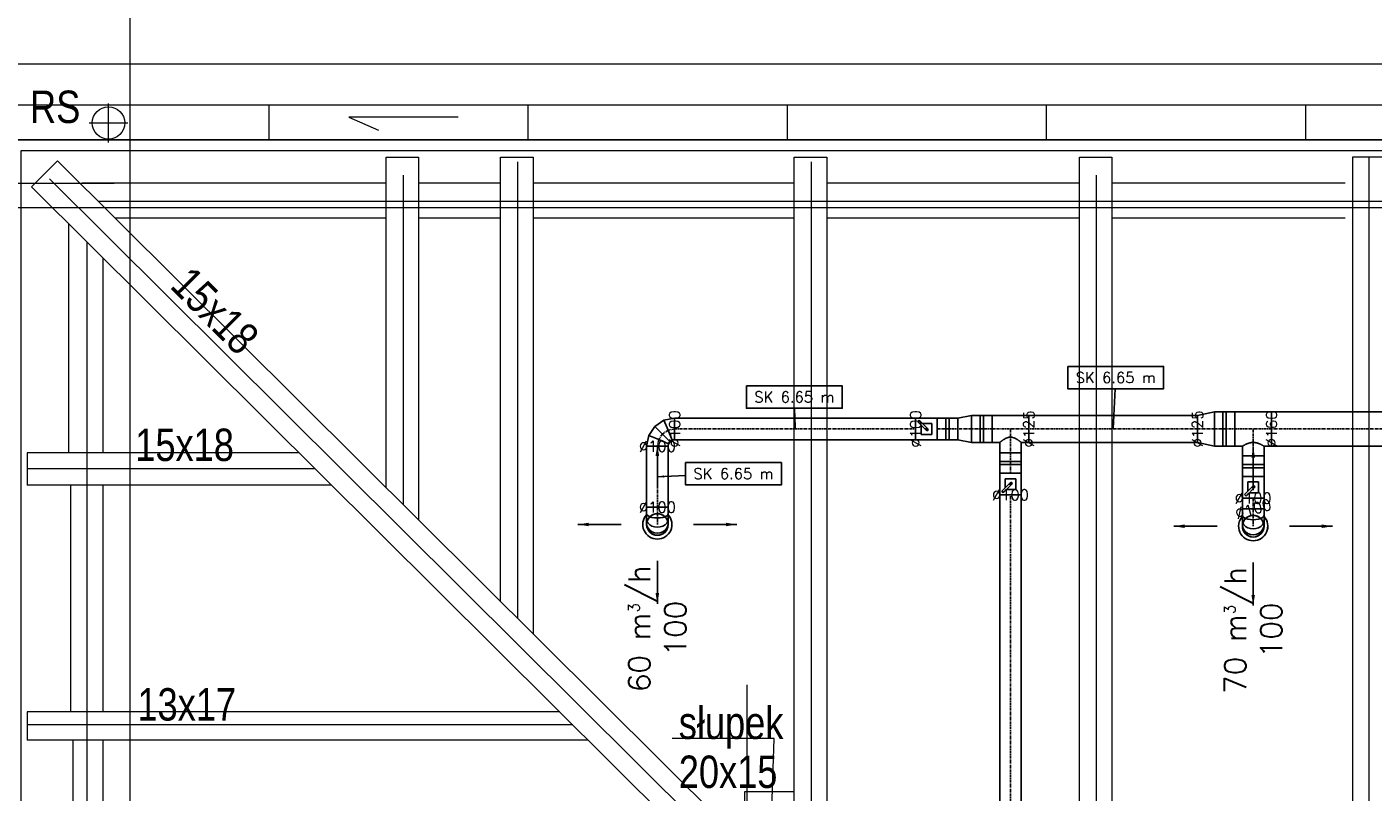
# Model space of a CAD drawing. Header units: millimetres. Extents: x -573548 to 674770, y -246895 to -89040.
# Tile 189 of 199: x 87468 to 93702, y -171123 to -167582. Entities that reach past the tile are written whole.
import ezdxf
from ezdxf.enums import TextEntityAlignment as Align

# ---------------------------------------------------------------- set-up
doc = ezdxf.new("R2010")
doc.units = ezdxf.units.MM
doc.linetypes.add('Oś', pattern=[22.225, 12.7, -3.175, 3.175, -3.175])
for name, color, linetype, lineweight in [('A.05 RZUT PODDASZA_is$0$detalokna_Nr_pióra__8', 8, 'Continuous', 9), ('A.05 RZUT PODDASZA_is$0$DIM MALY_Nr_pióra__8', 8, 'Continuous', 9), ('A.05 RZUT PODDASZA_is$0$murłata#1_Nr_pióra__7', 8, 'Continuous', 9), ('A.05 RZUT PODDASZA_is$0$Nowe_00 ZMIANY_Nr_pióra__59', 8, 'Continuous', 9), ('A.05 RZUT PODDASZA_is$0$opisy inne_Nr_pióra__1', 8, 'Continuous', 9), ('A.05 RZUT PODDASZA_is$0$OSIE_Nr_pióra__1', 8, 'Continuous', 9), ('A.05 RZUT PODDASZA_is$0$podwaliny_Nr_pióra__7', 8, 'Continuous', 9), ('A.05 RZUT PODDASZA_is$0$RURY SPUSTOWE_Nr_pióra__2', 8, 'Continuous', 9), ('A.05 RZUT PODDASZA_is$0$RURY SPUSTOWE_Nr_pióra__3', 8, 'Continuous', 9), ('A.05 RZUT PODDASZA_is$0$Structural - Grid', 8, 'Continuous', 9), ('A.05 RZUT PODDASZA_is$0$Structural - Grid_Nr_pióra__17', 8, 'Continuous', 9), ('A.05 RZUT PODDASZA_is$0$WIDOK_Nr_pióra__1', 8, 'Continuous', 9), ('A.05 RZUT PODDASZA_is$0$wiezba_Nr_pióra__2', 8, 'Continuous', 9)]:
    doc.layers.add(name, color=color, linetype=linetype, lineweight=lineweight)
for name, color, linetype in [('FLUID-N2', 7, 'Continuous'), ('FLUID-N2-100-ARRGR', 7, 'Continuous'), ('FLUID-N2-50-DIM', 7, 'Continuous'), ('FLUID-N2-50-INF', 7, 'Continuous'), ('FLUID-N2-SYM', 7, 'Continuous')]:
    doc.layers.add(name, color=color, linetype=linetype)
doc.styles.add('A.05 RZUT PODDASZA_is$0$STYL_AUTOMATYCZNY_1', font='Arial.ttf')
doc.styles.add('A.05 RZUT PODDASZA_is$0$STYL_AUTOMATYCZNY_6', font='Arial.ttf', dxfattribs={"width": 0.7})
doc.styles.add('FDBES', font='simplex.shx')
doc.dimstyles.new('FDBES', dxfattribs={"dimscale": 50, "dimtxt": 4, "dimasz": 2.5, "dimexe": 0.8, "dimexo": 2, "dimgap": 1, "dimtad": 1, "dimdsep": 46, "dimtxsty": 'FDBES', "dimcen": 2.5, "dimclrd": 4, "dimclre": 5, "dimadec": 0, "dimazin": 0, "dimtfac": 1, "dimtmove": 0, "dimatfit": 3, "dimfxl": 1, "dimarcsym": 0})

# ---------------------------------------------------------------- blocks, each defined once
blk = doc.blocks.new('A.05 RZUT PODDASZA_is$0$Standardowy znacznik osi_2')
at = {"layer": 'A.05 RZUT PODDASZA_is$0$Structural - Grid_Nr_pióra__17'}
blk.add_line((1000, 0), (17853.1, 0), dxfattribs=at)
at = {"layer": 'A.05 RZUT PODDASZA_is$0$Structural - Grid_Nr_pióra__17', "style": 'A.05 RZUT PODDASZA_is$0$STYL_AUTOMATYCZNY_1'}
for tag, p in [('AC_MarkerText_1_0', (5, -80)), ('AC_MarkerText_1_1', (19358.1, -80))]:
    blk.add_attdef(tag, text='', height=350, rotation=270, dxfattribs=at).set_placement(p, align=Align.TOP_CENTER)
blk = doc.blocks.new('A.05 RZUT PODDASZA_is$0$Standardowy znacznik osi_3')
at = {"layer": 'A.05 RZUT PODDASZA_is$0$Structural - Grid_Nr_pióra__17'}
blk.add_line((2962.2, 0), (40906.6, 0), dxfattribs=at)
at = {"layer": 'A.05 RZUT PODDASZA_is$0$Structural - Grid_Nr_pióra__17', "style": 'A.05 RZUT PODDASZA_is$0$STYL_AUTOMATYCZNY_1'}
for tag, p in [('AC_MarkerText_1_0', (-250, -335)), ('AC_MarkerText_1_1', (44118.7, -335))]:
    blk.add_attdef(tag, text='', height=350, rotation=180, dxfattribs=at).set_placement(p, align=Align.TOP_CENTER)
blk = doc.blocks.new('A.05 RZUT PODDASZA_is')
at = {"layer": 'A.05 RZUT PODDASZA_is$0$detalokna_Nr_pióra__8'}
blk.add_lwpolyline([(87417.3, -101262.8), (87417.3, -105505.2), (118397.3, -105505.2), (118397.3, -93155.2), (87390.4, -93155.2), (87390.4, -97552.8)], dxfattribs=at)
at = {"layer": 'A.05 RZUT PODDASZA_is$0$DIM MALY_Nr_pióra__8'}
for p, q in [((86530.4, -93305.2), (87823.5, -93305.2)), ((90752.3, -95626.8), (90752.3, -96190.7))]:
    blk.add_line(p, q, dxfattribs=at)
at = {"layer": 'A.05 RZUT PODDASZA_is$0$murłata#1_Nr_pióra__7'}
for p, q in [((87612.3, -94552.5), (87612.3, -93492.8)), ((87772.3, -94552.5), (87772.3, -93651.8)), ((87622.3, -95752.5), (87622.3, -94702.5)), ((87772.3, -95752.5), (87772.3, -94702.5)), ((87632.3, -97222.5), (87632.3, -95882.5)), ((87772.3, -97222.5), (87772.3, -95882.5))]:
    blk.add_line(p, q, dxfattribs=at)
at = {"layer": 'A.05 RZUT PODDASZA_is$0$Nowe_00 ZMIANY_Nr_pióra__59', "flags": 128}
blk.add_lwpolyline([(87340.4, -93105.2), (118447.3, -93105.2), (118447.3, -105555.2), (87340.4, -105555.2)], close=True, dxfattribs=at)
at = {"layer": 'A.05 RZUT PODDASZA_is$0$opisy inne_Nr_pióra__1'}
blk.add_lwpolyline([(90868.7, -96201.7), (90878.8, -95875.7), (90406.2, -95875.7)], dxfattribs=at)
at = {"layer": 'A.05 RZUT PODDASZA_is$0$OSIE_Nr_pióra__1'}
for p, q in [((87796.7, -93116.7), (87796.7, -92936.7)), ((87706.7, -93026.7), (87886.7, -93026.7)), ((93632.3, -93185.2), (93632.3, -105475.2)), ((89692.3, -95319.6), (89692.3, -93206.2)), ((91052.3, -96670.7), (91052.3, -93206.2)), ((87523.8, -93285.2), (93612.3, -99333.8)), ((89162.3, -94793.1), (89162.3, -93268.1)), ((92372.3, -97733.6), (92372.3, -93268.1)), ((118006.2, -93390.2), (87750.2, -93390.2)), ((87697.3, -97552.8), (87697.3, -93577.3)), ((88754.3, -94627.5), (87420.4, -94627.5)), ((89947.1, -95812.5), (87420.4, -95812.5))]:
    blk.add_line(p, q, dxfattribs=at)
at = {"layer": 'A.05 RZUT PODDASZA_is$0$podwaliny_Nr_pióra__7'}
for p, q in [((89082.3, -93305.2), (87674.7, -93305.2)), ((89612.3, -93305.2), (89232.3, -93305.2)), ((90972.3, -93305.2), (89762.3, -93305.2)), ((92292.3, -93305.2), (91122.3, -93305.2)), ((93522.3, -93305.2), (92442.3, -93305.2)), ((87825.7, -93465.2), (89082.3, -93465.2)), ((89232.3, -93465.2), (89612.3, -93465.2)), ((89762.3, -93465.2), (90972.3, -93465.2)), ((91122.3, -93465.2), (92292.3, -93465.2)), ((92442.3, -93465.2), (93522.3, -93465.2))]:
    blk.add_line(p, q, dxfattribs=at)
blk.add_lwpolyline([(90972.3, -96122.7), (90742, -96121.7), (90742, -96281.7), (90972.3, -96282.7)], dxfattribs=at)
at = {"layer": 'A.05 RZUT PODDASZA_is$0$RURY SPUSTOWE_Nr_pióra__2'}
blk.add_lwpolyline([(89415.6, -93000.5), (88908.7, -93000.5), (89046.2, -93060.2)], dxfattribs=at)
at = {"layer": 'A.05 RZUT PODDASZA_is$0$RURY SPUSTOWE_Nr_pióra__3'}
blk.add_circle((87796.7, -93026.7), 75, dxfattribs=at)
at = {"layer": 'A.05 RZUT PODDASZA_is$0$WIDOK_Nr_pióra__1'}
for p, q in [((88540.4, -93105.2), (88540.4, -92945.2)), ((89740.4, -93105.2), (89740.4, -92945.2)), ((90940.4, -93105.2), (90940.4, -92945.2)), ((92140.4, -93105.2), (92140.4, -92945.2)), ((93340.4, -93105.2), (93340.4, -92945.2))]:
    blk.add_line(p, q, dxfattribs=at)
for points in [[(82037.3, -101262.8), (82037.3, -105422.8), (87017.3, -105422.8), (87017.3, -105905.2), (118797.3, -105905.2), (118797.3, -92755.2), (86990.4, -92755.2), (86990.4, -93502.9), (80495.5, -93502.9), (80495.5, -97552.8)], [(87207.3, -105382.8), (87207.3, -105715.2), (118607.3, -105715.2), (118607.3, -92945.2), (87180.4, -92945.2), (87180.4, -97552.8)], [(87367.3, -101262.8), (87367.3, -105555.2), (118447.3, -105555.2), (118447.3, -93105.2), (87340.4, -93105.2), (87340.4, -97552.8)]]:
    blk.add_lwpolyline(points, dxfattribs=at)
at = {"layer": 'A.05 RZUT PODDASZA_is$0$wiezba_Nr_pióra__2'}
for p, q in [((93557.3, -93185.2), (93557.3, -105475.2)), ((93707.3, -93185.2), (93557.3, -93185.2)), ((87560.4, -93201.7), (87440.6, -93322.3)), ((87560.4, -93201.7), (93557.3, -99159.3)), ((87440.6, -93322.3), (93492.1, -99334.2)), ((88678.8, -94552.5), (87420.4, -94552.5)), ((87420.4, -94552.5), (87420.4, -94702.5)), ((88829.8, -94702.5), (87420.4, -94702.5)), ((89886.7, -95752.5), (87420.4, -95752.5)), ((87420.4, -95752.5), (87420.4, -95882.5)), ((90017.6, -95882.5), (87420.4, -95882.5))]:
    blk.add_line(p, q, dxfattribs=at)
for points in [[(89082.3, -94713.6), (89082.3, -93185.2), (89232.3, -93185.2), (89232.3, -94862.6)], [(89612.3, -95240.1), (89612.3, -93185.2), (89762.3, -93185.2), (89762.3, -95389.2)], [(90972.3, -96584.4), (90972.3, -93185.2), (91122.3, -93185.2), (91122.3, -96733.4)], [(92292.3, -97902.6), (92292.3, -93185.2), (92442.3, -93185.2), (92442.3, -98051.6)]]:
    blk.add_lwpolyline(points, dxfattribs=at)
at = {"layer": 'A.05 RZUT PODDASZA_is$0$Structural - Grid', "zscale": 1000}
for name, p, rotation in [('A.05 RZUT PODDASZA_is$0$Standardowy znacznik osi_2', (87897.3, -108395.1), 90), ('A.05 RZUT PODDASZA_is$0$Standardowy znacznik osi_3', (121686.6, -93420.2), 180)]:
    blk.add_blockref(name, p, dxfattribs=dict(at, rotation=rotation))
at = {"layer": 'A.05 RZUT PODDASZA_is$0$opisy inne_Nr_pióra__1', "char_height": 150, "attachment_point": 5, "style": 'A.05 RZUT PODDASZA_is$0$STYL_AUTOMATYCZNY_6'}
for s, insert in [('\\A1;{\\pqc;\\fArial|b0|i0|c238|p0;\\W0.800000;RS}', (87549.7, -92953.1)), ('\\A1;{\\pqc;\\fArial|b0|i0|c238|p0;\\W0.800000;15x18}', (88149, -94517.2)), ('\\A1;{\\pqc;\\fArial|b0|i0|c238|p0;\\W0.800000;13x17}', (88159, -95718.3))]:
    blk.add_mtext(s, dxfattribs=dict(at, insert=insert))
at = {"layer": 'A.05 RZUT PODDASZA_is$0$opisy inne_Nr_pióra__1', "insert": (88289.7, -93895.7), "char_height": 150, "attachment_point": 5, "rotation": 314.85148, "style": 'A.05 RZUT PODDASZA_is$0$STYL_AUTOMATYCZNY_6'}
blk.add_mtext('\\A1;{\\pqc;\\fArial|b0|i0|c238|p0;\\W0.800000;15x18}', dxfattribs=at)
at = {"layer": 'A.05 RZUT PODDASZA_is$0$opisy inne_Nr_pióra__1', "insert": (90437.3, -95727.5), "char_height": 150, "attachment_point": 1, "line_spacing_factor": 0.906268, "style": 'A.05 RZUT PODDASZA_is$0$STYL_AUTOMATYCZNY_6'}
blk.add_mtext('\\A1;{\\pql;\\fArial|b0|i0|c238|p0;\\W0.800000;słupek\\P\\pql;\\fArial|b0|i0|c238|p0;\\W0.800000;20x15}', dxfattribs=at)
blk = doc.blocks.new('*U35993')
at = {"color": 0, "linetype": 'ByBlock', "lineweight": -2, "extrusion": (0, 0, -1)}
for major_axis, start_param, end_param in [((-67.5, 0), 0, 2.307413), ((0.2, -50), 1.574254, 3.145047), ((0.2, -50), 0.000148, 1.574254), ((45.3, -50), 0, 2.307428), ((0.2, -50), 0, 0.000148)]:
    blk.add_ellipse((0, 0), major_axis=major_axis, ratio=1, start_param=start_param, end_param=end_param, dxfattribs=at)
at = {"color": 0, "linetype": 'ByBlock', "lineweight": -2}
for start_param, end_param in [(0, 2.307413), (2.307413, 4.614841)]:
    blk.add_ellipse((0, 0), major_axis=(45.3, 50), ratio=1, start_param=start_param, end_param=end_param, dxfattribs=at)
at = {"color": 5, "linetype": 'Continuous', "lineweight": -3, "extrusion": (0, 0, -1)}
for major_axis, start_param, end_param in [((-50, 0), 0, 1.570796), ((-50, 0), 1.570796, 3.141593), ((50, 0), 0, 1.567339), ((50, 0), 1.567486, 3.141593), ((50, 0), 1.567339, 1.567486)]:
    blk.add_ellipse((0, 0), major_axis=major_axis, ratio=1, start_param=start_param, end_param=end_param, dxfattribs=at)
at = {"color": 5, "linetype": 'Continuous', "lineweight": -2}
for major_axis, end_param in [((0, 50), 1.570796), ((-50, 0), 1.574106)]:
    blk.add_ellipse((0, 0), major_axis=major_axis, ratio=1, start_param=0, end_param=end_param, dxfattribs=at)
blk = doc.blocks.new('*U35994')
at = {"color": 0, "linetype": 'ByBlock', "lineweight": -2, "extrusion": (0, 0, -1)}
for major_axis, start_param, end_param in [((-67.5, 0), 0, 2.307413), ((0.2, -50), 1.574127, 3.14492), ((0.2, -50), 0.000154, 1.574127), ((45.3, -50), 0, 2.307428), ((0.2, -50), 0, 0.000154)]:
    blk.add_ellipse((0, 0), major_axis=major_axis, ratio=1, start_param=start_param, end_param=end_param, dxfattribs=at)
at = {"color": 0, "linetype": 'ByBlock', "lineweight": -2}
for start_param, end_param in [(0, 2.307413), (2.307413, 4.614841)]:
    blk.add_ellipse((0, 0), major_axis=(45.3, 50), ratio=1, start_param=start_param, end_param=end_param, dxfattribs=at)
at = {"color": 5, "linetype": 'Continuous', "lineweight": -3, "extrusion": (0, 0, -1)}
for major_axis, start_param, end_param in [((-50, 0), 0, 1.570793), ((-50, 0), 1.570793, 3.141593), ((50, 0), 0, 1.567466), ((50, 0), 1.567619, 3.141593), ((50, 0), 1.567466, 1.567619)]:
    blk.add_ellipse((0, 0), major_axis=major_axis, ratio=1, start_param=start_param, end_param=end_param, dxfattribs=at)
at = {"color": 5, "linetype": 'Continuous', "lineweight": -2}
blk.add_ellipse((0, 0), major_axis=(-50, 0), ratio=1, start_param=0, end_param=1.573974, dxfattribs=at)
blk = doc.blocks.new('*U35998')
at = {"color": 5, "linetype": 'Continuous', "lineweight": -2}
for p, q in [((-558, 50), (-558, 0)), ((-558, 0), (-558, -50)), ((558, 48.6), (558, 50)), ((558, 0), (558, 48.6)), ((558, -48.6), (558, 0)), ((558, -50), (558, -48.6))]:
    blk.add_line(p, q, dxfattribs=at)
at = {"color": 0, "linetype": 'ByBlock', "lineweight": -2}
for p, q in [((558, 50), (-558, 50)), ((-558, -50), (558, -50))]:
    blk.add_line(p, q, dxfattribs=at)
at = {"layer": 'FLUID-N2-SYM', "linetype": 'Oś', "lineweight": -3}
blk.add_line((-558, 0), (558, 0), dxfattribs=at)
blk = doc.blocks.new('*U35999')
at = {"color": 0, "linetype": 'ByBlock', "lineweight": -2}
for p, q in [((15.3, 55.1), (65, 65)), ((-55.1, -15.3), (-26.9, 26.9)), ((-26.9, 26.9), (15.3, 55.1)), ((-65, -65), (-55.1, -15.3)), ((37.3, -53.5), (35, -65)), ((43.8, -43.8), (37.3, -53.5)), ((53.5, -37.3), (43.8, -43.8)), ((65, -35), (53.5, -37.3))]:
    blk.add_line(p, q, dxfattribs=at)
at = {"color": 5, "linetype": 'Continuous', "lineweight": -2}
for p, q in [((65, 15), (65, 65)), ((65, -35), (65, 15)), ((-65, -65), (-15, -65)), ((-15, -65), (35, -65))]:
    blk.add_line(p, q, dxfattribs=at)
at = {"color": 5, "linetype": 'Continuous', "lineweight": -3}
for p, q in [((8.4, -8.4), (-26.9, 26.9)), ((34.4, 8.9), (15.3, 55.1)), ((53.5, -37.3), (34.4, 8.9)), ((-8.9, -34.4), (-55.1, -15.3)), ((37.3, -53.5), (-8.9, -34.4)), ((43.8, -43.8), (8.4, -8.4))]:
    blk.add_line(p, q, dxfattribs=at)
at = {"layer": 'FLUID-N2-SYM', "linetype": 'Oś', "lineweight": -3}
for p, q in [((8.4, -8.4), (34.4, 8.9)), ((34.4, 8.9), (65, 15)), ((-15, -65), (-8.9, -34.4)), ((-8.9, -34.4), (8.4, -8.4))]:
    blk.add_line(p, q, dxfattribs=at)
blk = doc.blocks.new('*U36000')
at = {"color": 5, "linetype": 'Continuous', "lineweight": -2}
for p, q in [((-141, 50), (-141, 0)), ((-141, 0), (-141, -50)), ((141, 0), (141, 50)), ((141, -50), (141, 0))]:
    blk.add_line(p, q, dxfattribs=at)
at = {"color": 0, "linetype": 'ByBlock', "lineweight": -2}
for p, q in [((141, 50), (-141, 50)), ((-141, -50), (141, -50))]:
    blk.add_line(p, q, dxfattribs=at)
at = {"layer": 'FLUID-N2-SYM', "linetype": 'Oś', "lineweight": -3}
blk.add_line((-141, 0), (141, 0), dxfattribs=at)
blk = doc.blocks.new('*U36001')
at = {"color": 5, "linetype": 'Continuous', "lineweight": -3, "extrusion": (-1, 3.01899e-47, -3.06162e-16)}
for major_axis in [(0, 0, 50), (0, 0, -50)]:
    blk.add_ellipse((0, 0), major_axis=major_axis, ratio=1, start_param=0, end_param=3.141593, dxfattribs=at)
at = {"color": 5, "linetype": 'Continuous', "lineweight": -2, "extrusion": (1, 2.85138e-28, 3.06162e-16)}
blk.add_ellipse((0, 0), major_axis=(0, 0, 50), ratio=1, start_param=0, end_param=3.141593, dxfattribs=at)
blk = doc.blocks.new('*U36002')
at = {"color": 0, "linetype": 'ByBlock', "lineweight": -2}
for p, q in [((0, 15, 50), (0, 8.9, 50)), ((0, 8.9, -50), (0, 15, -50)), ((0, 8.9, 50), (0, -8.4, 50)), ((0, -8.4, -50), (0, 8.9, -50)), ((0, -8.4, 50), (0, -34.4, 50)), ((0, -34.4, -50), (0, -8.4, -50)), ((0, -34.4, 50), (0, -65, 50)), ((0, -65, -50), (0, -34.4, -50))]:
    blk.add_line(p, q, dxfattribs=at)
at = {"color": 5, "linetype": 'Continuous', "lineweight": -2}
blk.add_line((0, -65, 50), (0, -65, -50), dxfattribs=at)
at = {"color": 5, "linetype": 'Continuous', "lineweight": -2, "extrusion": (-1, 1.11022e-16, 1.83697e-16)}
blk.add_ellipse((0, 15), major_axis=(0, 0, 50), ratio=1, start_param=0, end_param=3.141593, dxfattribs=at)
at = {"color": 5, "linetype": 'Continuous', "lineweight": -3, "extrusion": (-1, -1.83697e-16, 1.83697e-16)}
for centre, ratio in [((0, 8.9), 0.92388), ((0, -8.4), 0.707107), ((0, -34.4), 0.382683)]:
    blk.add_ellipse(centre, major_axis=(0, 0, 50), ratio=ratio, start_param=0, end_param=3.141593, dxfattribs=at)
at = {"color": 5, "linetype": 'Continuous', "lineweight": -3, "extrusion": (1, 1.83697e-16, -1.83697e-16)}
for centre, ratio in [((0, 8.9), 0.92388), ((0, -8.4), 0.707107), ((0, -34.4), 0.382683)]:
    blk.add_ellipse(centre, major_axis=(0, 0, -50), ratio=ratio, start_param=0, end_param=3.141593, dxfattribs=at)
at = {"layer": 'FLUID-N2-SYM', "linetype": 'Oś', "lineweight": -3}
for p, q in [((0, 8.9), (0, 15)), ((0, -8.4), (0, 8.9)), ((0, -34.4), (0, -8.4)), ((0, -65), (0, -34.4)), ((0, -65), (0, -65))]:
    blk.add_line(p, q, dxfattribs=at)
blk = doc.blocks.new('*U36003')
at = {"color": 5, "linetype": 'Continuous', "lineweight": -2}
for p, q in [((-85, -62.5), (-85, 62.5)), ((-50, 110), (50, 110)), ((85, 62.5), (85, -62.5))]:
    blk.add_line(p, q, dxfattribs=at)
at = {"color": 0, "linetype": 'ByBlock', "lineweight": -2}
for p, q in [((-85, 62.5), (-50, 62.5)), ((-50, 62.5), (-50, 110)), ((50, 110), (50, 62.5)), ((50, 62.5), (85, 62.5)), ((85, -62.5), (-85, -62.5))]:
    blk.add_line(p, q, dxfattribs=at)
at = {"color": 5, "linetype": 'Continuous', "lineweight": -3}
blk.add_open_spline([(-50, 62.5), (-50, 62.5), (-49.9, 62.4), (-49.6, 62.2), (-49.3, 62), (-48.7, 61.4), (-48.2, 61.1), (-47.2, 60.3), (-46.6, 59.9), (-45.3, 58.8), (-44.6, 58.3), (-43, 57.1), (-42.2, 56.4), (-40.4, 55.1), (-39.4, 54.4), (-37.4, 53), (-36.4, 52.3), (-34.3, 50.8), (-33.1, 50), (-30.7, 48.4), (-29.4, 47.7), (-26.8, 46.1), (-25.4, 45.3), (-22.5, 43.7), (-21.1, 43), (-16.5, 40.9), (-13.4, 39.7), (-8.4, 38.4), (-6.8, 38.1), (-3.4, 37.6), (-1.7, 37.5), (1.7, 37.5), (3.4, 37.6), (6.8, 38.1), (8.4, 38.4), (13.4, 39.7), (16.5, 40.9), (21.1, 43), (22.5, 43.7), (25.4, 45.3), (26.8, 46.1), (29.4, 47.7), (30.7, 48.4), (33.1, 50), (34.3, 50.8), (36.4, 52.3), (37.4, 53), (39.4, 54.4), (40.4, 55.1), (42.2, 56.4), (43, 57.1), (44.6, 58.3), (45.3, 58.8), (46.6, 59.9), (47.2, 60.3), (48.2, 61.1), (48.7, 61.4), (49.3, 62), (49.6, 62.2), (49.9, 62.4), (50, 62.5), (50, 62.5)], degree=3, knots=[80.753728, 80.753728, 80.753728, 80.753728, 85.721109, 85.721109, 90.68849, 90.68849, 95.655871, 95.655871, 100.623252, 100.623252, 105.590633, 105.590633, 110.558015, 110.558015, 115.525396, 115.525396, 120.492777, 120.492777, 125.619612, 125.619612, 130.746447, 130.746447, 135.873281, 135.873281, 141.000116, 141.000116, 151.253786, 151.253786, 156.38062, 156.38062, 161.507455, 161.507455, 166.63429, 166.63429, 171.761125, 171.761125, 182.014794, 182.014794, 187.141629, 187.141629, 192.268464, 192.268464, 197.395298, 197.395298, 202.522133, 202.522133, 207.489514, 207.489514, 212.456896, 212.456896, 217.424277, 217.424277, 222.391658, 222.391658, 227.359039, 227.359039, 232.32642, 232.32642, 237.293801, 237.293801, 242.261183, 242.261183, 242.261183, 242.261183], dxfattribs=at)
at = {"layer": 'FLUID-N2-SYM', "linetype": 'Oś', "lineweight": -3}
for p, q in [((0, 0), (0, 110)), ((-85, 0), (85, 0))]:
    blk.add_line(p, q, dxfattribs=at)
blk = doc.blocks.new('*U36004')
at = {"color": 5, "linetype": 'Continuous', "lineweight": -2}
for p, q in [((-50, 50), (-50, 0)), ((-50, 0), (-50, -50)), ((50, 0), (50, 50)), ((50, -50), (50, 0))]:
    blk.add_line(p, q, dxfattribs=at)
at = {"color": 0, "linetype": 'ByBlock', "lineweight": -2}
for p, q in [((50, 50), (-50, 50)), ((25, 25), (-25, 25)), ((-25, 25), (-25, -25)), ((-9.2, 2.1), (-2.1, 9.2)), ((33.2, -40.3), (-9.2, 2.1)), ((-2.1, 9.2), (40.3, -33.2)), ((25, -17.9), (25, 25)), ((-50, -50), (50, -50)), ((-25, -25), (17.9, -25)), ((40.3, -33.2), (33.2, -40.3))]:
    blk.add_line(p, q, dxfattribs=at)
for major_axis in [(4, 0), (4, 0), (-4, 0), (-4, 0)]:
    blk.add_ellipse((0, 0), major_axis=major_axis, ratio=1, start_param=0, end_param=3.141593, dxfattribs=at)
blk = doc.blocks.new('*U36005')
at = {"color": 5, "linetype": 'Continuous', "lineweight": -2}
for p, q in [((-47.5, 50), (-47.5, 0)), ((-47.5, 0), (-47.5, -50)), ((47.5, 0), (47.5, 50)), ((47.5, -50), (47.5, 0))]:
    blk.add_line(p, q, dxfattribs=at)
at = {"color": 0, "linetype": 'ByBlock', "lineweight": -2}
for p, q in [((47.5, 50), (-47.5, 50)), ((-47.5, -50), (47.5, -50))]:
    blk.add_line(p, q, dxfattribs=at)
at = {"color": 5, "linetype": 'Continuous', "lineweight": -3}
for p, q in [((-7.5, -50), (-7.5, 50)), ((7.5, -50), (7.5, 50))]:
    blk.add_line(p, q, dxfattribs=at)
at = {"layer": 'FLUID-N2-SYM', "linetype": 'Oś', "lineweight": -3}
blk.add_line((-47.5, 0), (47.5, 0), dxfattribs=at)
blk = doc.blocks.new('*U36006')
at = {"color": 5, "linetype": 'Continuous', "lineweight": -2}
for p, q in [((-2231.5, 50), (-2231.5, 0)), ((-2231.5, 0), (-2231.5, -50)), ((2231.5, 0), (2231.5, 50)), ((2231.5, -50), (2231.5, 0))]:
    blk.add_line(p, q, dxfattribs=at)
at = {"color": 0, "linetype": 'ByBlock', "lineweight": -2}
for p, q in [((2231.5, 50), (-2231.5, 50)), ((-2231.5, -50), (2231.5, -50))]:
    blk.add_line(p, q, dxfattribs=at)
at = {"layer": 'FLUID-N2-SYM', "linetype": 'Oś', "lineweight": -3}
for q in [(2231.5, 0), (-2231.4, 0)]:
    blk.add_line((-2231.5, 0), q, dxfattribs=at)
blk = doc.blocks.new('*U36013')
at = {"color": 5, "linetype": 'Continuous', "lineweight": -2}
for p, q in [((-50, 50), (-50, 0)), ((-50, 0), (-50, -50)), ((50, 0), (50, 50)), ((50, -50), (50, 0))]:
    blk.add_line(p, q, dxfattribs=at)
at = {"color": 0, "linetype": 'ByBlock', "lineweight": -2}
for p, q in [((50, 50), (-50, 50)), ((25, 25), (-25, 25)), ((-25, 25), (-25, -25)), ((-9.2, 2.1), (-2.1, 9.2)), ((33.2, -40.3), (-9.2, 2.1)), ((-2.1, 9.2), (40.3, -33.2)), ((25, -17.9), (25, 25)), ((-50, -50), (50, -50)), ((-25, -25), (17.9, -25)), ((40.3, -33.2), (33.2, -40.3))]:
    blk.add_line(p, q, dxfattribs=at)
for major_axis in [(4, 0), (4, 0), (-4, 0), (-4, 0)]:
    blk.add_ellipse((0, 0), major_axis=major_axis, ratio=1, start_param=0, end_param=3.141593, dxfattribs=at)
blk = doc.blocks.new('*U36014')
at = {"color": 5, "linetype": 'Continuous', "lineweight": -2}
for p, q in [((-390.5, 0), (-390.5, 62.5)), ((390.5, 62.5), (390.5, 0)), ((-390.5, -62.5), (-390.5, 0)), ((390.5, 0), (390.5, -62.5))]:
    blk.add_line(p, q, dxfattribs=at)
at = {"color": 0, "linetype": 'ByBlock', "lineweight": -2}
for p, q in [((-390.5, 62.5), (390.5, 62.5)), ((390.5, -62.5), (-390.5, -62.5))]:
    blk.add_line(p, q, dxfattribs=at)
at = {"layer": 'FLUID-N2-SYM', "linetype": 'Oś', "lineweight": -3}
blk.add_line((-390.5, 0), (390.5, 0), dxfattribs=at)
blk = doc.blocks.new('*U36015')
at = {"color": 5, "linetype": 'Continuous', "lineweight": -2}
for p, q in [((-39, 0, 62.5), (-39, 0, 62.4)), ((-39, 0, 62.5), (-39, 0, 62.5)), ((-39, 0, 62.4), (-39, 0, -62.4)), ((-39, 0, -62.4), (-39, 0, -62.5)), ((39, 0, 79.9), (39, 0, 80)), ((39, 0, 0), (39, 0, 79.9)), ((39, 0, -79.9), (39, 0, 0)), ((39, 0, -80), (39, 0, -79.9))]:
    blk.add_line(p, q, dxfattribs=at)
at = {"color": 0, "linetype": 'ByBlock', "lineweight": -2}
for p, q in [((-39, 0, 62.5), (39, 0, 80)), ((39, 0, -80), (-39, 0, -62.5))]:
    blk.add_line(p, q, dxfattribs=at)
at = {"layer": 'FLUID-N2-SYM', "linetype": 'Oś', "lineweight": -3}
blk.add_line((-39, 0), (39, 0), dxfattribs=at)
blk = doc.blocks.new('*U36016')
at = {"color": 5, "linetype": 'Continuous', "lineweight": -2}
for p, q in [((-50, 125), (50, 125)), ((-85, -80), (-85, 80)), ((85, 80), (85, -80))]:
    blk.add_line(p, q, dxfattribs=at)
at = {"color": 0, "linetype": 'ByBlock', "lineweight": -2}
for p, q in [((-50, 80), (-50, 125)), ((50, 125), (50, 80)), ((-85, 80), (-50, 80)), ((50, 80), (85, 80)), ((85, -80), (-85, -80))]:
    blk.add_line(p, q, dxfattribs=at)
at = {"color": 5, "linetype": 'Continuous', "lineweight": -3}
blk.add_open_spline([(-50, 80), (-50, 80), (-49.9, 80), (-49.6, 79.7), (-49.4, 79.6), (-48.7, 79.2), (-48.3, 78.9), (-47.3, 78.3), (-46.7, 78), (-45.4, 77.2), (-44.7, 76.8), (-43.1, 75.9), (-42.3, 75.4), (-40.5, 74.4), (-39.5, 73.9), (-37.5, 72.8), (-36.4, 72.3), (-34.3, 71.2), (-33.1, 70.7), (-30.7, 69.6), (-29.4, 69), (-26.7, 67.9), (-25.3, 67.4), (-22.4, 66.3), (-20.9, 65.8), (-17.9, 64.9), (-16.3, 64.5), (-13.1, 63.8), (-11.5, 63.5), (-8.2, 63), (-6.6, 62.8), (-3.3, 62.5), (-1.6, 62.4), (1.6, 62.4), (3.3, 62.5), (6.6, 62.8), (8.2, 63), (11.5, 63.5), (13.1, 63.8), (16.3, 64.5), (17.9, 64.9), (20.9, 65.8), (22.4, 66.3), (25.3, 67.4), (26.7, 67.9), (29.4, 69), (30.7, 69.6), (33.1, 70.7), (34.3, 71.2), (36.4, 72.3), (37.5, 72.8), (39.5, 73.9), (40.5, 74.4), (42.3, 75.4), (43.1, 75.9), (44.7, 76.8), (45.4, 77.2), (46.7, 78), (47.3, 78.3), (48.3, 78.9), (48.7, 79.2), (49.4, 79.6), (49.6, 79.7), (49.9, 80), (50, 80), (50, 80)], degree=3, knots=[77.981824, 77.981824, 77.981824, 77.981824, 82.836354, 82.836354, 87.690884, 87.690884, 92.545413, 92.545413, 97.399943, 97.399943, 102.254472, 102.254472, 107.109002, 107.109002, 111.963531, 111.963531, 116.818061, 116.818061, 121.711259, 121.711259, 126.604458, 126.604458, 131.497656, 131.497656, 136.390855, 136.390855, 141.284053, 141.284053, 146.177252, 146.177252, 151.07045, 151.07045, 155.963649, 155.963649, 160.856847, 160.856847, 165.750046, 165.750046, 170.643244, 170.643244, 175.536443, 175.536443, 180.429641, 180.429641, 185.32284, 185.32284, 190.216038, 190.216038, 195.109236, 195.109236, 199.963766, 199.963766, 204.818296, 204.818296, 209.672825, 209.672825, 214.527355, 214.527355, 219.381884, 219.381884, 224.236414, 224.236414, 229.090943, 229.090943, 233.945473, 233.945473, 233.945473, 233.945473], dxfattribs=at)
at = {"layer": 'FLUID-N2-SYM', "linetype": 'Oś', "lineweight": -3}
for p, q in [((0, 0), (0, 125)), ((-85, 0), (85, 0))]:
    blk.add_line(p, q, dxfattribs=at)
blk = doc.blocks.new('*U36017')
at = {"color": 5, "linetype": 'Continuous', "lineweight": -2}
for p, q in [((-47.5, 80), (-47.5, 0)), ((47.5, 0), (47.5, 80)), ((-47.5, 0), (-47.5, -80)), ((47.5, -80), (47.5, 0))]:
    blk.add_line(p, q, dxfattribs=at)
at = {"color": 0, "linetype": 'ByBlock', "lineweight": -2}
for p, q in [((47.5, 80), (-47.5, 80)), ((-47.5, -80), (47.5, -80))]:
    blk.add_line(p, q, dxfattribs=at)
at = {"color": 5, "linetype": 'Continuous', "lineweight": -3}
for p, q in [((-7.5, -80), (-7.5, 80)), ((7.5, -80), (7.5, 80))]:
    blk.add_line(p, q, dxfattribs=at)
at = {"layer": 'FLUID-N2-SYM', "linetype": 'Oś', "lineweight": -3}
blk.add_line((-47.5, 0), (47.5, 0), dxfattribs=at)
blk = doc.blocks.new('*U36018')
at = {"color": 5, "linetype": 'Continuous', "lineweight": -2}
for p, q in [((-2235, 0), (-2235, 80)), ((2235, 80), (2235, 0)), ((-2235, -79.4), (-2235, 0)), ((2235, 0), (2235, -80))]:
    blk.add_line(p, q, dxfattribs=at)
at = {"color": 0, "linetype": 'ByBlock', "lineweight": -2}
for p, q in [((-2235, 80), (2235, 80)), ((2235, -80), (-2235, -80))]:
    blk.add_line(p, q, dxfattribs=at)
at = {"layer": 'FLUID-N2-SYM', "linetype": 'Oś', "lineweight": -3}
blk.add_line((-2235, 0), (2235, 0), dxfattribs=at)
blk = doc.blocks.new('*U36019')
at = {"color": 5, "linetype": 'Continuous', "lineweight": -2}
for p, q in [((-50, 50), (-50, 0)), ((-50, 0), (-50, -50)), ((50, 0), (50, 50)), ((50, -50), (50, 0))]:
    blk.add_line(p, q, dxfattribs=at)
at = {"color": 0, "linetype": 'ByBlock', "lineweight": -2}
for p, q in [((50, 50), (-50, 50)), ((25, 25), (-25, 25)), ((-25, 25), (-25, -25)), ((-9.2, 2.1), (-2.1, 9.2)), ((33.2, -40.3), (-9.2, 2.1)), ((-2.1, 9.2), (40.3, -33.2)), ((25, -17.9), (25, 25)), ((-50, -50), (50, -50)), ((-25, -25), (17.9, -25)), ((40.3, -33.2), (33.2, -40.3))]:
    blk.add_line(p, q, dxfattribs=at)
for major_axis in [(4, 0), (4, 0), (-4, 0), (-4, 0)]:
    blk.add_ellipse((0, 0), major_axis=major_axis, ratio=1, start_param=0, end_param=3.141593, dxfattribs=at)
blk = doc.blocks.new('*U36020')
at = {"color": 5, "linetype": 'Continuous', "lineweight": -2}
for p, q in [((-47.5, 50), (-47.5, 0)), ((-47.5, 0), (-47.5, -50)), ((47.5, 0), (47.5, 50)), ((47.5, -50), (47.5, 0))]:
    blk.add_line(p, q, dxfattribs=at)
at = {"color": 0, "linetype": 'ByBlock', "lineweight": -2}
for p, q in [((47.5, 50), (-47.5, 50)), ((-47.5, -50), (47.5, -50))]:
    blk.add_line(p, q, dxfattribs=at)
at = {"color": 5, "linetype": 'Continuous', "lineweight": -3}
for p, q in [((-7.5, -50), (-7.5, 50)), ((7.5, -50), (7.5, 50))]:
    blk.add_line(p, q, dxfattribs=at)
at = {"layer": 'FLUID-N2-SYM', "linetype": 'Oś', "lineweight": -3}
blk.add_line((-47.5, 0), (47.5, 0), dxfattribs=at)
blk = doc.blocks.new('*U36021')
at = {"color": 5, "linetype": 'Continuous', "lineweight": -3, "extrusion": (-1, 3.01899e-47, -3.06162e-16)}
for major_axis in [(0, 0, 50), (0, 0, -50)]:
    blk.add_ellipse((0, 0), major_axis=major_axis, ratio=1, start_param=0, end_param=3.141593, dxfattribs=at)
at = {"color": 5, "linetype": 'Continuous', "lineweight": -2, "extrusion": (1, 2.85138e-28, 3.06162e-16)}
blk.add_ellipse((0, 0), major_axis=(0, 0, 50), ratio=1, start_param=0, end_param=3.141593, dxfattribs=at)
blk = doc.blocks.new('*U36022')
at = {"color": 0, "linetype": 'ByBlock', "lineweight": -2}
for p, q in [((0, 15, 50), (0, 8.9, 50)), ((0, 8.9, -50), (0, 15, -50)), ((0, 8.9, 50), (0, -8.4, 50)), ((0, -8.4, -50), (0, 8.9, -50)), ((0, -8.4, 50), (0, -34.4, 50)), ((0, -34.4, -50), (0, -8.4, -50)), ((0, -34.4, 50), (0, -65, 50)), ((0, -65, -50), (0, -34.4, -50))]:
    blk.add_line(p, q, dxfattribs=at)
at = {"color": 5, "linetype": 'Continuous', "lineweight": -2}
blk.add_line((0, -65, 50), (0, -65, -50), dxfattribs=at)
at = {"color": 5, "linetype": 'Continuous', "lineweight": -2, "extrusion": (-1, 1.11022e-16, 1.83697e-16)}
blk.add_ellipse((0, 15), major_axis=(0, 0, 50), ratio=1, start_param=0, end_param=3.141593, dxfattribs=at)
at = {"color": 5, "linetype": 'Continuous', "lineweight": -3, "extrusion": (-1, -1.83697e-16, 1.83697e-16)}
for centre, ratio in [((0, 8.9), 0.92388), ((0, -8.4), 0.707107), ((0, -34.4), 0.382683)]:
    blk.add_ellipse(centre, major_axis=(0, 0, 50), ratio=ratio, start_param=0, end_param=3.141593, dxfattribs=at)
at = {"color": 5, "linetype": 'Continuous', "lineweight": -3, "extrusion": (1, 1.83697e-16, -1.83697e-16)}
for centre, ratio in [((0, 8.9), 0.92388), ((0, -8.4), 0.707107), ((0, -34.4), 0.382683)]:
    blk.add_ellipse(centre, major_axis=(0, 0, -50), ratio=ratio, start_param=0, end_param=3.141593, dxfattribs=at)
at = {"layer": 'FLUID-N2-SYM', "linetype": 'Oś', "lineweight": -3}
for p, q in [((0, 8.9), (0, 15)), ((0, -8.4), (0, 8.9)), ((0, -34.4), (0, -8.4)), ((0, -65), (0, -34.4))]:
    blk.add_line(p, q, dxfattribs=at)
blk = doc.blocks.new('*U36023')
at = {"color": 5, "linetype": 'Continuous', "lineweight": -2}
for p, q in [((-25, 0, 50), (-25, 0, -50)), ((25, 0, -50), (25, 0, 50))]:
    blk.add_line(p, q, dxfattribs=at)
at = {"color": 0, "linetype": 'ByBlock', "lineweight": -2}
for p, q in [((25, 0, -50), (-25, 0, -50)), ((-25, 0, 50), (25, 0, 50))]:
    blk.add_line(p, q, dxfattribs=at)
at = {"layer": 'FLUID-N2-SYM', "linetype": 'Oś', "lineweight": -3}
blk.add_line((-25, 0), (25, 0), dxfattribs=at)
blk = doc.blocks.new('*U36081')
at = {"color": 5, "linetype": 'Continuous', "lineweight": -2}
for p, q in [((-32, 0, 62.5), (-32, 0, -62.5)), ((-32, 0, 62.5), (-32, 0, 62.5)), ((-32, 0, -62.5), (-32, 0, -62.5)), ((-32, 0, 62.5), (-32, 0, 62.5)), ((32, 0, 50), (32, 0, 50)), ((32, 0, -50), (32, 0, 50)), ((32, 0, 50), (32, 0, 50)), ((32, 0, -50), (32, 0, -50))]:
    blk.add_line(p, q, dxfattribs=at)
at = {"color": 0, "linetype": 'ByBlock', "lineweight": -2}
for p, q in [((32, 0, -50), (-32, 0, -62.5)), ((-32, 0, 62.5), (32, 0, 50))]:
    blk.add_line(p, q, dxfattribs=at)
at = {"layer": 'FLUID-N2-SYM', "linetype": 'Oś', "lineweight": -3}
for q in [(32, 0), (-32, 0)]:
    blk.add_line((-32, 0), q, dxfattribs=at)
blk = doc.blocks.new('*U36082')
at = {"color": 5, "linetype": 'Continuous', "lineweight": -2}
for p, q in [((-47.5, 0), (-47.5, 62.5)), ((47.5, 62.5), (47.5, 0)), ((-47.5, -62.5), (-47.5, 0)), ((47.5, 0), (47.5, -62.5)), ((47.5, -62.5), (47.5, -62.5))]:
    blk.add_line(p, q, dxfattribs=at)
at = {"color": 0, "linetype": 'ByBlock', "lineweight": -2}
for p, q in [((-47.5, 62.5), (47.5, 62.5)), ((47.5, -62.5), (-47.5, -62.5))]:
    blk.add_line(p, q, dxfattribs=at)
at = {"color": 5, "linetype": 'Continuous', "lineweight": -3}
for p, q in [((-7.5, 62.5), (-7.5, -62.5)), ((7.5, 62.5), (7.5, -62.5))]:
    blk.add_line(p, q, dxfattribs=at)
at = {"layer": 'FLUID-N2-SYM', "linetype": 'Oś', "lineweight": -3}
for p in [(-47.5, 0), (47.5, 0)]:
    blk.add_line(p, (47.5, 0), dxfattribs=at)
blk = doc.blocks.new('*U36083')
at = {"color": 5, "linetype": 'Continuous', "lineweight": -2}
for p, q in [((-47.5, 0, -50), (-47.5, 0, 50)), ((47.5, 0, 50), (47.5, 0, -50))]:
    blk.add_line(p, q, dxfattribs=at)
at = {"color": 0, "linetype": 'ByBlock', "lineweight": -2}
for p, q in [((47.5, 0, -50), (-47.5, 0, -50)), ((-47.5, 0, 50), (47.5, 0, 50))]:
    blk.add_line(p, q, dxfattribs=at)
at = {"color": 5, "linetype": 'Continuous', "lineweight": -3}
for p, q in [((-7.5, 0, 50), (-7.5, 0, -50)), ((7.5, 0, 50), (7.5, 0, -50))]:
    blk.add_line(p, q, dxfattribs=at)
at = {"layer": 'FLUID-N2-SYM', "linetype": 'Oś', "lineweight": -3}
blk.add_line((-47.5, 0), (47.5, 0), dxfattribs=at)
blk = doc.blocks.new('*U13050')
at = {"color": 5}
blk.add_leader([(-200, 0), (0, 0)], dimstyle='FDBES', override={"dimscale": 20, "dimclrd": 5}, dxfattribs=at)
blk = doc.blocks.new('*U13051')
at = {"color": 5}
blk.add_leader([(200, 0), (0, 0)], dimstyle='FDBES', override={"dimscale": 20, "dimclrd": 5}, dxfattribs=at)
blk = doc.blocks.new('*U13052')
at = {"color": 5}
blk.add_leader([(0, -200), (0, 0)], dimstyle='FDBES', override={"dimscale": 20, "dimclrd": 5}, dxfattribs=at)
blk = doc.blocks.new('*U13053')
at = {"color": 5}
blk.add_leader([(0, 200), (0, 0)], dimstyle='FDBES', override={"dimscale": 20, "dimclrd": 5}, dxfattribs=at)
blk = doc.blocks.new('*U13307')
at = {"color": 5}
blk.add_leader([(-200, 0), (0, 0)], dimstyle='FDBES', override={"dimscale": 20, "dimclrd": 5}, dxfattribs=at)
blk = doc.blocks.new('*U13308')
at = {"color": 5}
blk.add_leader([(200, 0), (0, 0)], dimstyle='FDBES', override={"dimscale": 20, "dimclrd": 5}, dxfattribs=at)
blk = doc.blocks.new('*U13309')
at = {"color": 5}
blk.add_leader([(0, -200), (0, 0)], dimstyle='FDBES', override={"dimscale": 20, "dimclrd": 5}, dxfattribs=at)
blk = doc.blocks.new('*U13310')
at = {"color": 5}
blk.add_leader([(0, 200), (0, 0)], dimstyle='FDBES', override={"dimscale": 20, "dimclrd": 5}, dxfattribs=at)
blk = doc.blocks.new('*U58785')
at = {"lineweight": -2}
blk.add_lwpolyline([(-210, 289.6), (233.8, 289.6), (233.8, 186.2), (-210, 186.2)], close=True, dxfattribs=at)
at = {"insert": (11.9, 237.9), "char_height": 50, "attachment_point": 5, "line_spacing_factor": 1.1, "style": 'FDBES'}
blk.add_mtext('SK 6.65 m', dxfattribs=at)
blk.add_leader([(0, 0), (9.3, 186.2)], dimstyle='FDBES', override={"dimscale": 12.5, "dimclrd": 256, "dimclre": 256})
blk = doc.blocks.new('*U58827')
at = {"lineweight": -2}
blk.add_lwpolyline([(130.6, 65.6), (574.4, 65.6), (574.4, -37.8), (130.6, -37.8)], close=True, dxfattribs=at)
at = {"insert": (352.5, 13.9), "char_height": 50, "attachment_point": 5, "line_spacing_factor": 1.1, "style": 'FDBES'}
blk.add_mtext('SK 6.65 m', dxfattribs=at)
blk.add_leader([(0, 0), (130.6, 5.1)], dimstyle='FDBES', override={"dimscale": 12.5, "dimclrd": 256, "dimclre": 256})
blk = doc.blocks.new('*U58828')
at = {"lineweight": -2}
blk.add_lwpolyline([(-225.8, 199.6), (218, 199.6), (218, 96.2), (-225.8, 96.2)], close=True, dxfattribs=at)
at = {"insert": (-3.9, 147.9), "char_height": 50, "attachment_point": 5, "line_spacing_factor": 1.1, "style": 'FDBES'}
blk.add_mtext('SK 6.65 m', dxfattribs=at)
blk.add_leader([(0, 0), (-2.5, 96.2)], dimstyle='FDBES', override={"dimscale": 12.5, "dimclrd": 256, "dimclre": 256})

msp = doc.modelspace()

# ---------------------------------------------------------------- block references
msp.add_blockref('A.05 RZUT PODDASZA_is', (49.4, -75000))

# ---------------------------------------------------------------- next in the draw order: block references
at = {"layer": 'FLUID-N2', "color": 5, "linetype": 'Continuous', "extrusion": (0, -1.22465e-16, -1)}
for name, p, rotation in [('*U35999', (-90402.5, -169457.9, -6702.7), 270), ('*U36003', (-92022.6, -169442.9, -6715.2), 180), ('*U36016', (-93146.6, -169442.9, -6732.7), 180)]:
    msp.add_blockref(name, p, dxfattribs=dict(at, rotation=rotation))
at = {"layer": 'FLUID-N2', "color": 5, "linetype": 'Continuous'}
for name, p, rotation in [('*U35998', (91025.6, -169442.9, 6702.7), 360), ('*U36013', (91633.6, -169442.9, 6702.7), 180), ('*U36017', (93014.1, -169442.9, 6732.7), 360), ('*U36000', (90387.5, -169663.9, 6702.7), 89.99999999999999), ('*U36005', (92022.6, -169600.4, 6715.2), 270), ('*U36020', (93146.6, -169615.4, 6732.7), 270), ('*U36004', (92022.6, -169697.9, 6715.2), 270), ('*U36019', (93146.6, -169712.9, 6732.7), 270), ('*U36006', (92022.6, -171979.4, 6715.2), 90)]:
    msp.add_blockref(name, p, dxfattribs=dict(at, rotation=rotation))
at = {"layer": 'FLUID-N2', "color": 5, "linetype": 'Continuous', "extrusion": (0, -1, -1.83697e-16)}
msp.add_blockref('*U36083', (91731.1, 6702.7, 169442.9), dxfattribs=at)
at = {"layer": 'FLUID-N2', "color": 5, "linetype": 'Continuous', "extrusion": (2.44929e-16, 1, 1.83697e-16)}
msp.add_blockref('*U36081', (-91810.6, 6715.2, -169442.9), dxfattribs=at)
at = {"layer": 'FLUID-N2', "color": 5, "linetype": 'Continuous', "extrusion": (-1.22465e-16, 0, -1), "rotation": 360}
for name, p in [('*U36082', (-91890.1, -169442.9, -6715.2)), ('*U36014', (-92498.1, -169442.9, -6715.2)), ('*U36018', (-95466.6, -169442.9, -6732.7))]:
    msp.add_blockref(name, p, dxfattribs=at)
at = {"layer": 'FLUID-N2', "color": 5, "linetype": 'Continuous', "extrusion": (0, -1, 6.12323e-17), "rotation": 360}
msp.add_blockref('*U36015', (92927.6, 6715.2, 169442.9), dxfattribs=at)
at = {"layer": 'FLUID-N2', "color": 5, "linetype": 'Continuous', "extrusion": (1, -2.44929e-16, -4.28626e-16), "rotation": 180}
msp.add_blockref('*U36023', (-169787.9, 6732.7, 93146.6), dxfattribs=at)
at = {"layer": 'FLUID-N2', "color": 5, "linetype": 'Continuous', "extrusion": (0, 0, -1), "rotation": 89.99999999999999}
for name, p in [('*U35994', (-90387.5, -169884.8, -6269.3)), ('*U35993', (-93146.6, -169892.9, -6269.3))]:
    msp.add_blockref(name, p, dxfattribs=at)
at = {"layer": 'FLUID-N2', "color": 5, "linetype": 'Continuous', "extrusion": (-1, -1.22465e-16, 1.83697e-16), "rotation": 270}
for name, p in [('*U36002', (169869.8, 6687.5, -90387.5)), ('*U36022', (169877.9, 6717.7, -93146.6))]:
    msp.add_blockref(name, p, dxfattribs=at)
at = {"layer": 'FLUID-N2', "color": 5, "linetype": 'Continuous', "extrusion": (-1, 0, 3.06162e-16), "rotation": 89.99999999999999}
for name, p in [('*U36001', (169884.8, 6445.9, -90387.5)), ('*U36021', (169892.9, 6461, -93146.6))]:
    msp.add_blockref(name, p, dxfattribs=at)
at = {"layer": 'FLUID-N2-100-ARRGR', "color": 1, "rotation": 89.99999999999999}
for name, p in [('*U13051', (90387.5, -169717.3, 6249.3)), ('*U13308', (93146.6, -169725.4, 6249.3)), ('*U13053', (90220, -169884.8, 6249.3)), ('*U13052', (90555, -169884.8, 6249.3)), ('*U13310', (92979.1, -169892.9, 6249.3)), ('*U13309', (93314.1, -169892.9, 6249.3)), ('*U13050', (90387.5, -170052.3, 6249.3)), ('*U13307', (93146.6, -170060.4, 6249.3))]:
    msp.add_blockref(name, p, dxfattribs=at)
at = {"layer": 'FLUID-N2-50-INF', "linetype": 'ByBlock'}
for name, p in [('*U58785', (92498.1, -169442.9, 6715.2)), ('*U58828', (91025.6, -169442.9, 6702.7)), ('*U58827', (90387.5, -169663.9, 6702.7))]:
    msp.add_blockref(name, p, dxfattribs=at)

# ---------------------------------------------------------------- next in the draw order: texts
at = {"layer": 'FLUID-N2-100-ARRGR', "char_height": 100, "attachment_point": 5, "rotation": 90, "style": 'FDBES'}
for s, insert in [('60 m{\\A2;\\H0.5x;3}/h\\P100', (90387.5, -170366.6, 6249.3)), ('70 m{\\A2;\\H0.5x;3}/h\\P100', (93146.6, -170374.7, 6249.3))]:
    msp.add_mtext(s, dxfattribs=dict(at, insert=insert))
at = {"layer": 'FLUID-N2-50-DIM', "char_height": 50, "attachment_point": 5, "style": 'FDBES'}
for s, insert, rotation in [('∅100\\P', (90467.5, -169442.9, 6702.7), 90), ('∅100\\P', (91583.6, -169442.9, 6702.7), 90), ('∅125\\P', (92107.6, -169442.9, 6715.2), 90), ('∅125\\P', (92888.6, -169442.9, 6715.2), 90), ('∅160\\P', (93231.6, -169442.9, 6732.7), 90), ('∅100\\P', (93146.6, -169812.9, 6732.7), 15.9454)]:
    msp.add_mtext(s, dxfattribs=dict(at, insert=insert, rotation=rotation))
for insert in [(90387.5, -169522.9, 6702.7), (92022.6, -169747.9, 6715.2), (93146.6, -169762.9, 6732.7), (90387.5, -169804.9, 6702.7)]:
    msp.add_mtext('∅100\\P', dxfattribs=dict(at, insert=insert))

doc.saveas('drawing.dxf')
